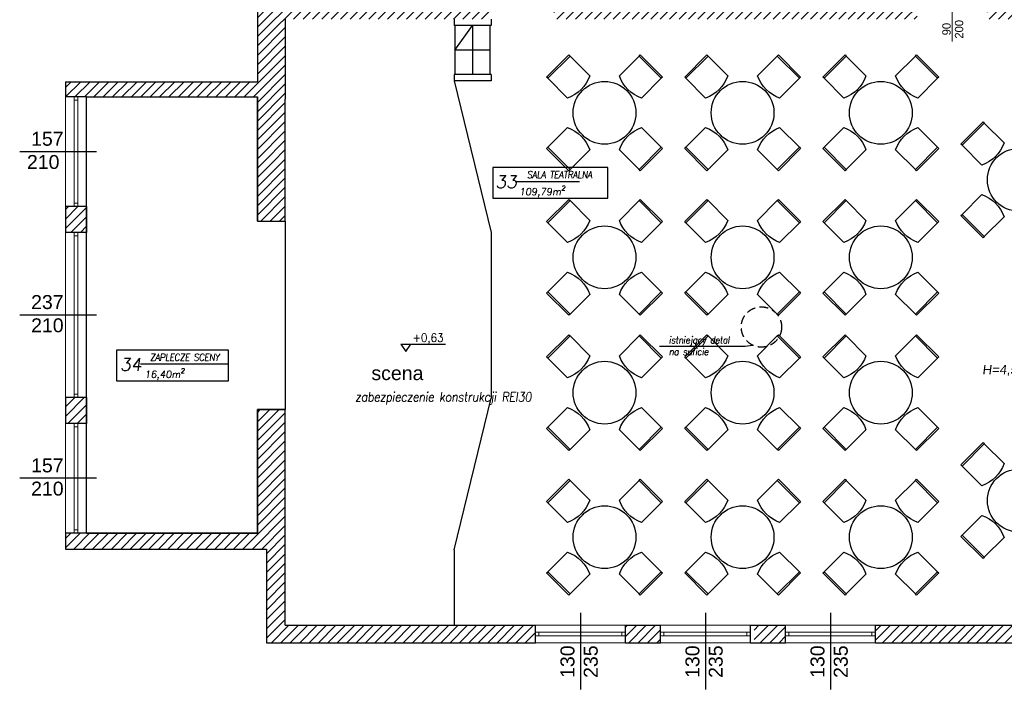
# Model space of a CAD drawing. Header units: millimetres. Extents: x -486876 to 553054, y -140324 to 834178.
# Tile 98 of 155: x -12389 to 1721, y 60827 to 70426. Entities that reach past the tile are written whole.
import ezdxf
from ezdxf.enums import TextEntityAlignment as Align

# ---------------------------------------------------------------- set-up
doc = ezdxf.new("R2010")
doc.units = ezdxf.units.MM
doc.linetypes.add('DASH2', pattern=[0.75, 0.5, -0.25])
doc.linetypes.add('XREF$0$DASHED', pattern=[19.05, 12.7, -6.35])
for name, color, linetype, lineweight in [('_XREF', 252, 'DASH2', 13), ('XREF$0$elewacje', 8, 'Continuous', 20), ('XREF$0$okna', 8, 'Continuous', 20), ('XREF$0$OPIS POMIESZCZEŃ', 8, 'Continuous', 20), ('XREF$0$ściana nośna', 8, 'Continuous', 30)]:
    doc.layers.add(name, color=color, linetype=linetype, lineweight=lineweight)
for name, color, linetype in [('XREF$0$A-BUD-OP', 8, 'Continuous'), ('XREF$0$ArchiCAD', 8, 'Continuous'), ('XREF$0$DRZWI', 8, 'Continuous'), ('XREF$0$MEBLE', 8, 'Continuous'), ('XREF$0$OPIS', 8, 'Continuous'), ('XREF$0$OPISY', 8, 'Continuous'), ('XREF$0$Ppoż', 20, 'Continuous'), ('XREF$0$WYMIARY', 9, 'Continuous'), ('XREF$0$WYPEŁNIENIA', 8, 'Continuous'), ('XREF$0$ŚCIANY', 8, 'Continuous')]:
    doc.layers.add(name, color=color, linetype=linetype)
doc.styles.add('XREF$0$APLUS', font='arial.ttf', dxfattribs={"width": 0.6})
doc.styles.add('XREF$0$GENERATED_STYLE_1', font='txt')
doc.styles.add('XREF$0$KOTA', font='SIMPLEX', dxfattribs={"width": 0.9, "height": 25})
doc.styles.add('XREF$0$Standard', font='arial.ttf')
pattern_1 = [(45, (-52999.899, 13162.694), (-6.7351921, 6.7351921), [])]

# ---------------------------------------------------------------- blocks, each defined once
blk = doc.blocks.new('XREF$0$KOTA_R3')
at = {"layer": 'XREF$0$A-BUD-OP'}
blk.add_line((-279.4, -2136.8), (-172.7, -2136.8), dxfattribs=at)
blk.add_lwpolyline([(-279.4, -2136.8), (-267.5, -2154.3), (-255.5, -2136.8)], dxfattribs=at)
at = {"layer": 'XREF$0$A-BUD-OP', "style": 'XREF$0$KOTA', "width": 0.9}
for p, height in [((-251.3, -2131.6), 20), ((-251.3, -2153.3), 14)]:
    blk.add_attdef('KOTA', p, '', height=height, dxfattribs=at)
blk = doc.blocks.new('XREF')
at = {"layer": 'XREF$0$WYPEŁNIENIA'}
h = blk.add_hatch(dxfattribs=at)
h.set_pattern_fill('ANSI31', color=256, scale=3)
h.set_pattern_definition(pattern_1)
h.paths.add_polyline_path([(2833.4, 10024), (2806.6, 10024), (2806.6, 10063), (2756.6, 10063), (2756.6, 10103), (2726.7, 10103), (2725.9, 10101.8), (2725.9, 10033.5), (2680.3, 10033.5), (2680.3, 10103), (2641.6, 10103), (2641.6, 10024), (2546.6, 10024), (2546.6, 9984), (2833.4, 9984)])
h.paths.add_polyline_path([(3067, 10024), (2833.4, 10024), (2833.4, 9984), (3067, 9984), (3067, 9994)])
h.paths.add_polyline_path([(2456.6, 10024), (2376.6, 10024), (2376.6, 10044), (2361.6, 10044), (2361.6, 10024), (2161.6, 10024), (2161.6, 10142), (2121.6, 10142), (2121.6, 9894.4), (1846.6, 9894.4), (1846.6, 9872.7), (1876.6, 9872.7), (2121.6, 9872.7), (2121.6, 9779.1), (2161.6, 9779.1), (2161.6, 9869.4), (2161.6, 9984), (2456.6, 9984)])
h.paths.add_polyline_path([(2376.6, 10304.9), (2361.6, 10304.9), (2361.6, 10144), (2371.6, 10144), (2376.6, 10144)])
h.paths.add_polyline_path([(2444.6, 10649.4), (2192.9, 10649.4), (2192.9, 10634.4), (2379.6, 10634.4), (2379.6, 10589.4), (2444.6, 10589.4)])
h.paths.add_polyline_path([(2161.6, 10634.4), (2192.9, 10634.4), (2192.9, 10649.4), (2161.6, 10649.4), (2161.6, 10704.7), (2121.6, 10704.7), (2121.6, 10581.7), (2161.6, 10581.7)])
h.paths.add_polyline_path([(2647, 10553.7), (2666.1, 10553.7), (2666.1, 10567.2), (2647, 10567.2)], flags=16)
h.paths.add_polyline_path([(2530.5, 10311.9), (2530.5, 10304.9), (2666.6, 10304.9), (2666.6, 10393), (2646.6, 10393), (2646.6, 10323), (2530.5, 10323)])
edge = h.paths.add_edge_path()
edge.add_line((2430.5, 10304.9), (2430.5, 10311.9))
edge.add_line((2430.5, 10311.9), (2433, 10311.9))
edge.add_line((2433, 10311.9), (2430.5, 10314.9))
edge.add_arc((2428.8, 10318.9), 4.39, 293.6835, 426.3165)
edge.add_line((2430.5, 10323), (2161.6, 10323))
edge.add_line((2161.6, 10323), (2161.6, 10418.8))
edge.add_line((2161.6, 10418.8), (2121.6, 10418.8))
edge.add_line((2121.6, 10418.8), (2121.6, 10304.9))
edge.add_line((2121.6, 10304.9), (2430.5, 10304.9))
h.paths.add_polyline_path([(2666.6, 10649.4), (2641.6, 10649.4), (2641.6, 10634.4), (2646.6, 10634.4), (2646.6, 10498), (2666.6, 10498)])
h = blk.add_hatch(dxfattribs=at)
h.set_pattern_fill('ANSI31', color=256, scale=3)
h.set_pattern_definition(pattern_1)
h.paths.add_polyline_path([(2558.6, 10304.9), (2546.6, 10304.9), (2546.6, 10206.3), (2556.6, 10206.3), (2558.6, 10206.3)])
h.paths.add_polyline_path([(2558.6, 10106.3), (2546.6, 10106.3), (2546.6, 10024), (2558.6, 10024)])
h.paths.add_polyline_path([(2161.6, 9779.1), (2121.6, 9779.1), (2121.6, 9694.4), (2161.6, 9694.4)])
h.paths.add_polyline_path([(2161.6, 9424.4), (2121.6, 9424.4), (2121.6, 9247.2), (1876.6, 9247.2), (1846.6, 9247.2), (1846.6, 9224.4), (2134.6, 9224.4), (2134.6, 9090.2), (2519.9, 9090.2), (2519.9, 9115.2), (2161.6, 9115.2)])
h.paths.add_polyline_path([(1876.6, 9441.5), (1846.6, 9441.5), (1846.6, 9404.5), (1876.6, 9404.5)])
h.paths.add_polyline_path([(1876.6, 9715.4), (1846.6, 9715.4), (1846.6, 9678.4), (1876.6, 9678.4)])
h.paths.add_polyline_path([(2699.1, 9115.2), (2648.9, 9115.2), (2648.9, 9090.2), (2699.1, 9090.2)])
h.paths.add_polyline_path([(2878.3, 9115.2), (2833.4, 9115.2), (2833.4, 9090.2), (2878.3, 9090.2)])
h.paths.add_polyline_path([(3386.6, 9321.4), (3541.8, 9319.4), (3541.8, 9339.4), (3386.6, 9341.4), (3386.6, 9472.2), (3361.6, 9472.2), (3361.6, 9115.2), (3007.3, 9115.2), (3007.3, 9090.2), (3386.6, 9090.2)])
h.paths.add_polyline_path([(3386.6, 9779.1), (3361.6, 9779.1), (3361.6, 9622.2), (3386.6, 9622.2)])
h.paths.add_polyline_path([(3386.6, 9871.3), (3361.6, 9871.3), (3361.6, 9779.1), (3386.6, 9779.1)])
h.paths.add_polyline_path([(3409.6, 10024), (3386.6, 10024), (3386.6, 10471.8), (3409.7, 10471.8), (3409.7, 10496.8), (3386.6, 10496.8), (3386.6, 10611.8), (3447.6, 10611.8), (3447.6, 10651.8), (3326.6, 10651.8), (3326.6, 10611.8), (3361.6, 10611.8), (3361.6, 10024), (3167, 10024), (3167, 9984), (3361.6, 9984), (3361.6, 9971.3), (3386.6, 9971.3), (3386.6, 9984), (3409.6, 9984)])
h.paths.add_polyline_path([(3221.6, 10651.8), (3201.6, 10651.8), (3201.6, 10666.8), (3176.6, 10666.8), (3176.6, 10323), (3201.6, 10323), (3201.6, 10611.8), (3221.6, 10611.8)])
h.paths.add_polyline_path([(2666.6, 10481.3), (2666.6, 10498), (2646.6, 10498), (2646.6, 10393), (2666.6, 10393)])
h.paths.add_polyline_path([(2833.4, 10649.4), (2666.6, 10649.4), (2666.6, 10637.4), (2833.4, 10637.4)])
h.paths.add_polyline_path([(2896.6, 10649.4), (2833.6, 10649.4), (2833.6, 10589.4), (2896.6, 10589.4)])
h.paths.add_polyline_path([(2896.6, 10649.4), (2884.6, 10649.4)])
h.paths.add_polyline_path([(3055.5, 10649.4), (2896.6, 10649.4), (2896.6, 10637.4), (3055.5, 10637.4)])
h.paths.add_polyline_path([(3033.9, 10637.4), (3021.9, 10637.4), (3021.9, 10496.7), (3033.9, 10496.7)])
h.paths.add_polyline_path([(3176.6, 10649.4), (3155.5, 10649.4), (3155.5, 10637.4), (3176.6, 10637.4)])
h.paths.add_polyline_path([(2806.6, 10316.9), (2666.6, 10316.9), (2666.6, 10304.9), (2794.6, 10304.9), (2794.6, 10223.9), (2806.6, 10223.9)])
at = {"layer": 'XREF$0$elewacje'}
blk.add_line((2161.6, 9424.4), (2161.6, 9694.4), dxfattribs=at)
at = {"layer": 'XREF$0$MEBLE'}
for points in [[(2597.8, 9902.8, -0.222222), (2566, 9871), (2537.7, 9899.3), (2536, 9901), (2567.8, 9932.9), (2569.6, 9931.1)], [(2672.1, 9871, -0.222222), (2640.3, 9902.8), (2668.6, 9931.1), (2670.3, 9932.9), (2702.1, 9901), (2700.4, 9899.3)], [(2795.7, 9902.8, -0.222222), (2763.9, 9871), (2735.6, 9899.3), (2733.9, 9901), (2765.7, 9932.9), (2767.4, 9931.1)], [(2870, 9871, -0.222222), (2838.2, 9902.8), (2866.4, 9931.1), (2868.2, 9932.9), (2900, 9901), (2898.3, 9899.3)], [(2993.7, 9902.8, -0.222222), (2961.9, 9871), (2933.6, 9899.3), (2931.9, 9901), (2963.7, 9932.9), (2965.5, 9931.1)], [(3068, 9871, -0.222222), (3036.2, 9902.8), (3064.5, 9931.1), (3066.2, 9932.9), (3098, 9901), (3096.3, 9899.3)], [(3191.6, 9806.7, -0.222222), (3159.8, 9774.9), (3131.5, 9803.2), (3129.8, 9805), (3161.6, 9836.8), (3163.3, 9835)], [(2566, 9828.6, -0.222222), (2597.8, 9796.7), (2569.6, 9768.5), (2567.8, 9766.7), (2536, 9798.5), (2537.7, 9800.3)], [(2640.3, 9796.7, -0.222222), (2672.1, 9828.6), (2700.4, 9800.3), (2702.1, 9798.5), (2670.3, 9766.7), (2668.6, 9768.5)], [(2763.9, 9828.6, -0.222222), (2795.7, 9796.7), (2767.4, 9768.5), (2765.7, 9766.7), (2733.9, 9798.5), (2735.6, 9800.3)], [(2838.2, 9796.7, -0.222222), (2870, 9828.6), (2898.3, 9800.3), (2900, 9798.5), (2868.2, 9766.7), (2866.4, 9768.5)], [(2961.9, 9828.6, -0.222222), (2993.7, 9796.7), (2965.5, 9768.5), (2963.7, 9766.7), (2931.9, 9798.5), (2933.6, 9800.3)], [(3036.2, 9796.7, -0.222222), (3068, 9828.6), (3096.3, 9800.3), (3098, 9798.5), (3066.2, 9766.7), (3064.5, 9768.5)], [(2597.8, 9695.6, -0.222222), (2566, 9663.8), (2537.7, 9692.1), (2536, 9693.8), (2567.8, 9725.6), (2569.6, 9723.9)], [(2672.1, 9663.8, -0.222222), (2640.3, 9695.6), (2668.6, 9723.9), (2670.3, 9725.6), (2702.1, 9693.8), (2700.4, 9692.1)], [(2795.7, 9695.6, -0.222222), (2763.9, 9663.8), (2735.6, 9692.1), (2733.9, 9693.8), (2765.7, 9725.6), (2767.4, 9723.9)], [(2870, 9663.8, -0.222222), (2838.2, 9695.6), (2866.4, 9723.9), (2868.2, 9725.6), (2900, 9693.8), (2898.3, 9692.1)], [(2993.7, 9695.6, -0.222222), (2961.9, 9663.8), (2933.6, 9692.1), (2931.9, 9693.8), (2963.7, 9725.6), (2965.5, 9723.9)], [(3068, 9663.8, -0.222222), (3036.2, 9695.6), (3064.5, 9723.9), (3066.2, 9725.6), (3098, 9693.8), (3096.3, 9692.1)], [(3159.8, 9732.5, -0.222222), (3191.6, 9700.7), (3163.3, 9672.4), (3161.6, 9670.6), (3129.8, 9702.4), (3131.5, 9704.2)], [(2566, 9621.3, -0.222222), (2597.8, 9589.5), (2569.6, 9561.2), (2567.8, 9559.5), (2536, 9591.3), (2537.7, 9593.1)], [(2640.3, 9589.5, -0.222222), (2672.1, 9621.3), (2700.4, 9593.1), (2702.1, 9591.3), (2670.3, 9559.5), (2668.6, 9561.2)], [(2763.9, 9621.3, -0.222222), (2795.7, 9589.5), (2767.4, 9561.2), (2765.7, 9559.5), (2733.9, 9591.3), (2735.6, 9593.1)], [(2838.2, 9589.5, -0.222222), (2870, 9621.3), (2898.3, 9593.1), (2900, 9591.3), (2868.2, 9559.5), (2866.4, 9561.2)], [(2961.9, 9621.3, -0.222222), (2993.7, 9589.5), (2965.5, 9561.2), (2963.7, 9559.5), (2931.9, 9591.3), (2933.6, 9593.1)], [(3036.2, 9589.5, -0.222222), (3068, 9621.3), (3096.3, 9593.1), (3098, 9591.3), (3066.2, 9559.5), (3064.5, 9561.2)], [(2597.8, 9501.6, -0.222222), (2566, 9469.8), (2537.7, 9498.1), (2536, 9499.8), (2567.8, 9531.7), (2569.6, 9529.9)], [(2672.1, 9469.8, -0.222222), (2640.3, 9501.6), (2668.6, 9529.9), (2670.3, 9531.7), (2702.1, 9499.8), (2700.4, 9498.1)], [(2795.7, 9501.6, -0.222222), (2763.9, 9469.8), (2735.6, 9498.1), (2733.9, 9499.8), (2765.7, 9531.7), (2767.4, 9529.9)], [(2870, 9469.8, -0.222222), (2838.2, 9501.6), (2866.4, 9529.9), (2868.2, 9531.7), (2900, 9499.8), (2898.3, 9498.1)], [(2993.7, 9501.6, -0.222222), (2961.9, 9469.8), (2933.6, 9498.1), (2931.9, 9499.8), (2963.7, 9531.7), (2965.5, 9529.9)], [(3068, 9469.8, -0.222222), (3036.2, 9501.6), (3064.5, 9529.9), (3066.2, 9531.7), (3098, 9499.8), (3096.3, 9498.1)], [(2566, 9427.4, -0.222222), (2597.8, 9395.5), (2569.6, 9367.3), (2567.8, 9365.5), (2536, 9397.3), (2537.7, 9399.1)], [(2640.3, 9395.5, -0.222222), (2672.1, 9427.4), (2700.4, 9399.1), (2702.1, 9397.3), (2670.3, 9365.5), (2668.6, 9367.3)], [(2763.9, 9427.4, -0.222222), (2795.7, 9395.5), (2767.4, 9367.3), (2765.7, 9365.5), (2733.9, 9397.3), (2735.6, 9399.1)], [(2838.2, 9395.5, -0.222222), (2870, 9427.4), (2898.3, 9399.1), (2900, 9397.3), (2868.2, 9365.5), (2866.4, 9367.3)], [(2961.9, 9427.4, -0.222222), (2993.7, 9395.5), (2965.5, 9367.3), (2963.7, 9365.5), (2931.9, 9397.3), (2933.6, 9399.1)], [(3036.2, 9395.5, -0.222222), (3068, 9427.4), (3096.3, 9399.1), (3098, 9397.3), (3066.2, 9365.5), (3064.5, 9367.3)], [(3191.6, 9346.9, -0.222222), (3159.8, 9315.1), (3131.5, 9343.4), (3129.8, 9345.1), (3161.6, 9377), (3163.3, 9375.2)], [(2597.8, 9294.4, -0.222222), (2566, 9262.6), (2537.7, 9290.9), (2536, 9292.6), (2567.8, 9324.4), (2569.6, 9322.7)], [(2672.1, 9262.6, -0.222222), (2640.3, 9294.4), (2668.6, 9322.7), (2670.3, 9324.4), (2702.1, 9292.6), (2700.4, 9290.9)], [(2795.7, 9294.4, -0.222222), (2763.9, 9262.6), (2735.6, 9290.9), (2733.9, 9292.6), (2765.7, 9324.4), (2767.4, 9322.7)], [(2870, 9262.6, -0.222222), (2838.2, 9294.4), (2866.4, 9322.7), (2868.2, 9324.4), (2900, 9292.6), (2898.3, 9290.9)], [(2993.7, 9294.4, -0.222222), (2961.9, 9262.6), (2933.6, 9290.9), (2931.9, 9292.6), (2963.7, 9324.4), (2965.5, 9322.7)], [(3068, 9262.6, -0.222222), (3036.2, 9294.4), (3064.5, 9322.7), (3066.2, 9324.4), (3098, 9292.6), (3096.3, 9290.9)], [(3159.8, 9272.7, -0.222222), (3191.6, 9240.9), (3163.3, 9212.6), (3161.6, 9210.8), (3129.8, 9242.6), (3131.5, 9244.4)], [(2566, 9220.1, -0.222222), (2597.8, 9188.3), (2569.6, 9160), (2567.8, 9158.3), (2536, 9190.1), (2537.7, 9191.9)], [(2640.3, 9188.3, -0.222222), (2672.1, 9220.1), (2700.4, 9191.9), (2702.1, 9190.1), (2670.3, 9158.3), (2668.6, 9160)], [(2763.9, 9220.1, -0.222222), (2795.7, 9188.3), (2767.4, 9160), (2765.7, 9158.3), (2733.9, 9190.1), (2735.6, 9191.9)], [(2838.2, 9188.3, -0.222222), (2870, 9220.1), (2898.3, 9191.9), (2900, 9190.1), (2868.2, 9158.3), (2866.4, 9160)], [(2961.9, 9220.1, -0.222222), (2993.7, 9188.3), (2965.5, 9160), (2963.7, 9158.3), (2931.9, 9190.1), (2933.6, 9191.9)], [(3036.2, 9188.3, -0.222222), (3068, 9220.1), (3096.3, 9191.9), (3098, 9190.1), (3066.2, 9158.3), (3064.5, 9160)]]:
    blk.add_lwpolyline(points, format="xyb", close=True, dxfattribs=at)
for points in [[(2537.7, 9899.3), (2569.6, 9931.1)], [(2668.6, 9931.1), (2700.4, 9899.3)], [(2735.6, 9899.3), (2767.4, 9931.1)], [(2866.4, 9931.1), (2898.3, 9899.3)], [(2933.6, 9899.3), (2965.5, 9931.1)], [(3064.5, 9931.1), (3096.3, 9899.3)], [(3131.5, 9803.2), (3163.3, 9835)], [(2569.6, 9768.5), (2537.7, 9800.3)], [(2700.4, 9800.3), (2668.6, 9768.5)], [(2767.4, 9768.5), (2735.6, 9800.3)], [(2898.3, 9800.3), (2866.4, 9768.5)], [(2965.5, 9768.5), (2933.6, 9800.3)], [(3096.3, 9800.3), (3064.5, 9768.5)], [(2537.7, 9692.1), (2569.6, 9723.9)], [(2668.6, 9723.9), (2700.4, 9692.1)], [(2735.6, 9692.1), (2767.4, 9723.9)], [(2866.4, 9723.9), (2898.3, 9692.1)], [(2933.6, 9692.1), (2965.5, 9723.9)], [(3064.5, 9723.9), (3096.3, 9692.1)], [(3163.3, 9672.4), (3131.5, 9704.2)], [(2569.6, 9561.2), (2537.7, 9593.1)], [(2700.4, 9593.1), (2668.6, 9561.2)], [(2767.4, 9561.2), (2735.6, 9593.1)], [(2898.3, 9593.1), (2866.4, 9561.2)], [(2965.5, 9561.2), (2933.6, 9593.1)], [(3096.3, 9593.1), (3064.5, 9561.2)], [(2537.7, 9498.1), (2569.6, 9529.9)], [(2668.6, 9529.9), (2700.4, 9498.1)], [(2735.6, 9498.1), (2767.4, 9529.9)], [(2866.4, 9529.9), (2898.3, 9498.1)], [(2933.6, 9498.1), (2965.5, 9529.9)], [(3064.5, 9529.9), (3096.3, 9498.1)], [(2569.6, 9367.3), (2537.7, 9399.1)], [(2700.4, 9399.1), (2668.6, 9367.3)], [(2767.4, 9367.3), (2735.6, 9399.1)], [(2898.3, 9399.1), (2866.4, 9367.3)], [(2965.5, 9367.3), (2933.6, 9399.1)], [(3096.3, 9399.1), (3064.5, 9367.3)], [(3131.5, 9343.4), (3163.3, 9375.2)], [(2537.7, 9290.9), (2569.6, 9322.7)], [(2668.6, 9322.7), (2700.4, 9290.9)], [(2735.6, 9290.9), (2767.4, 9322.7)], [(2866.4, 9322.7), (2898.3, 9290.9)], [(2933.6, 9290.9), (2965.5, 9322.7)], [(3064.5, 9322.7), (3096.3, 9290.9)], [(3163.3, 9212.6), (3131.5, 9244.4)], [(2569.6, 9160), (2537.7, 9191.9)], [(2700.4, 9191.9), (2668.6, 9160)], [(2767.4, 9160), (2735.6, 9191.9)], [(2898.3, 9191.9), (2866.4, 9160)], [(2965.5, 9160), (2933.6, 9191.9)], [(3096.3, 9191.9), (3064.5, 9160)]]:
    blk.add_lwpolyline(points, dxfattribs=at)
for centre in [(2619.1, 9849.8), (2816.9, 9849.8), (3015, 9849.8), (3212.8, 9753.7), (2619.1, 9642.6), (2816.9, 9642.6), (3015, 9642.6), (2619.1, 9448.6), (2816.9, 9448.6), (3015, 9448.6), (3212.8, 9293.9), (2619.1, 9241.4), (2816.9, 9241.4), (3015, 9241.4)]:
    blk.add_circle(centre, 45, dxfattribs=at)
at = {"layer": 'XREF$0$okna'}
for p, q in [((1846.6, 9715.4), (1846.6, 9872.7)), ((1859.1, 9715.4), (1859.1, 9872.7)), ((1864.1, 9715.4), (1864.1, 9872.7)), ((1876.6, 9715.4), (1876.6, 9872.7)), ((1846.6, 9678.4), (1846.6, 9441.5)), ((1859.1, 9441.5), (1859.1, 9678.4)), ((1864.1, 9441.5), (1864.1, 9678.4)), ((1876.6, 9441.5), (1876.6, 9678.4)), ((1846.6, 9404.5), (1846.6, 9247.2)), ((1859.1, 9247.2), (1859.1, 9404.5)), ((1864.1, 9247.2), (1864.1, 9404.5)), ((1876.6, 9404.5), (1876.6, 9247.2)), ((2519.9, 9115.2), (2648.9, 9115.2)), ((2699.1, 9115.2), (2828.1, 9115.2)), ((2878.3, 9115.2), (3007.3, 9115.2)), ((2524.9, 9105.2), (2643.9, 9105.2)), ((2704.1, 9105.2), (2823.1, 9105.2)), ((2883.3, 9105.2), (3002.3, 9105.2)), ((2519.9, 9090.2), (2648.9, 9090.2)), ((2524.9, 9100.2), (2643.9, 9100.2)), ((2699.1, 9090.2), (2828.1, 9090.2)), ((2704.1, 9100.2), (2823.1, 9100.2)), ((2878.3, 9090.2), (3007.3, 9090.2)), ((2883.3, 9100.2), (3002.3, 9100.2))]:
    blk.add_line(p, q, dxfattribs=at)
blk.add_lwpolyline([(3117.2, 9952.2), (3117.2, 10009.3)], dxfattribs=at)
for points in [[(1864.1, 9867.7), (1859.1, 9867.7), (1859.1, 9872.7), (1864.1, 9872.7)], [(1864.1, 9715.4), (1859.1, 9715.4), (1859.1, 9720.4), (1864.1, 9720.4)], [(1864.1, 9673.4), (1859.1, 9673.4), (1859.1, 9678.4), (1864.1, 9678.4)], [(1864.1, 9441.5), (1859.1, 9441.5), (1859.1, 9446.5), (1864.1, 9446.5)], [(1864.1, 9399.5), (1859.1, 9399.5), (1859.1, 9404.5), (1864.1, 9404.5)], [(1864.1, 9247.2), (1859.1, 9247.2), (1859.1, 9252.2), (1864.1, 9252.2)], [(2524.9, 9100.2), (2519.9, 9100.2), (2519.9, 9105.2), (2524.9, 9105.2)], [(2648.9, 9100.2), (2643.9, 9100.2), (2643.9, 9105.2), (2648.9, 9105.2)], [(2704.1, 9100.2), (2699.1, 9100.2), (2699.1, 9105.2), (2704.1, 9105.2)], [(2828.1, 9100.2), (2823.1, 9100.2), (2823.1, 9105.2), (2828.1, 9105.2)], [(2883.3, 9100.2), (2878.3, 9100.2), (2878.3, 9105.2), (2883.3, 9105.2)], [(3007.3, 9100.2), (3002.3, 9100.2), (3002.3, 9105.2), (3007.3, 9105.2)]]:
    blk.add_lwpolyline(points, close=True, dxfattribs=at)
at = {"layer": 'XREF$0$OPIS'}
for p, q in [((1890.8, 9794), (1781, 9794)), ((2491.1, 9751.5), (2583, 9751.5)), ((1890.8, 9559.9), (1781, 9559.9)), ((1954.2, 9489.7), (2080.4, 9489.7)), ((1890.8, 9325.8), (1781, 9325.8)), ((2584.4, 9133.2), (2584.4, 9023.3)), ((2763.6, 9133.2), (2763.6, 9023.3)), ((2942.8, 9133.2), (2942.8, 9023.3))]:
    blk.add_line(p, q, dxfattribs=at)
for points in [[(2623.8, 9771.4), (2458.9, 9771.4), (2458.9, 9727.3), (2623.8, 9727.3)], [(2080.4, 9509.6), (1919.6, 9509.6), (1919.6, 9465.5), (2080.4, 9465.5)]]:
    blk.add_lwpolyline(points, close=True, dxfattribs=at)
at = {"layer": 'XREF$0$WYMIARY'}
for p, q in [((2403.4, 9984), (2403.4, 9974.8)), ((2456.6, 9984), (2456.6, 9974.8)), ((2456.6, 9974.8), (2403.4, 9974.8)), ((2404.7, 9974.8), (2404.7, 9904.8)), ((2404.7, 9939.8), (2429.7, 9974.8)), ((2429.7, 9974.8), (2429.7, 9904.8)), ((2454.7, 9974.8), (2454.7, 9904.8)), ((2454.7, 9939.8), (2404.7, 9939.8)), ((2456.6, 9904.8), (2403.4, 9904.8)), ((2403.4, 9904.8), (2403.4, 9895.6)), ((2456.6, 9895.6), (2403.4, 9895.6)), ((2403.4, 9895.6), (2456.6, 9678.2)), ((2456.6, 9904.8), (2456.6, 9895.6)), ((2456.6, 9678.2), (2456.6, 9440.6)), ((2697.6, 9515.3), (2820.7, 9515.3)), ((2820.7, 9515.3), (2831.2, 9516.6)), ((2403.4, 9223.2), (2456.6, 9440.6)), ((2403.4, 9223.2), (2403.4, 9115.2))]:
    blk.add_line(p, q, dxfattribs=at)
at = {"layer": 'XREF$0$WYMIARY', "linetype": 'XREF$0$DASHED'}
blk.add_circle((2843.9, 9542.7), 28.9, dxfattribs=at)
at = {"layer": 'XREF$0$ściana nośna'}
for p, q in [((2121.6, 10142), (2121.6, 9894.4)), ((2121.6, 10142), (2121.6, 9894.4)), ((2161.6, 9984), (2161.6, 9869.4)), ((1846.6, 9894.4), (2121.6, 9894.4)), ((1846.6, 9894.4), (1846.6, 9872.7)), ((1876.6, 9872.7), (1846.6, 9872.7)), ((1876.6, 9872.7), (2121.6, 9872.7)), ((2121.6, 9694.4), (2121.6, 9872.7)), ((2161.6, 9694.4), (2161.6, 9869.4)), ((1846.6, 9715.4), (1846.6, 9678.4)), ((1876.6, 9715.4), (1846.6, 9715.4)), ((1876.6, 9715.4), (1876.6, 9678.4)), ((2121.6, 9694.4), (2161.6, 9694.4)), ((1876.6, 9678.4), (1846.6, 9678.4)), ((1846.6, 9441.5), (1846.6, 9404.5)), ((1876.6, 9441.5), (1846.6, 9441.5)), ((1876.6, 9441.5), (1876.6, 9404.5)), ((2121.6, 9424.4), (2161.6, 9424.4)), ((2121.6, 9247.2), (2121.6, 9424.4)), ((2161.6, 9115.2), (2161.6, 9424.4)), ((1876.6, 9404.5), (1846.6, 9404.5)), ((1846.6, 9247.2), (1846.6, 9224.4)), ((1876.6, 9247.2), (1846.6, 9247.2)), ((1876.6, 9247.2), (2121.6, 9247.2)), ((1846.6, 9224.4), (2134.6, 9224.4)), ((2134.6, 9224.4), (2134.6, 9090.2)), ((2161.6, 9115.2), (2519.9, 9115.2)), ((2519.9, 9090.2), (2519.9, 9115.2)), ((2648.9, 9115.2), (2699.1, 9115.2)), ((2648.9, 9090.2), (2648.9, 9115.2)), ((2699.1, 9090.2), (2699.1, 9115.2)), ((2828.1, 9115.2), (2878.3, 9115.2)), ((2828.1, 9090.2), (2828.1, 9115.2)), ((2878.3, 9090.2), (2878.3, 9115.2)), ((3007.3, 9115.2), (3361.6, 9115.2)), ((3007.3, 9090.2), (3007.3, 9115.2)), ((2134.6, 9090.2), (2519.9, 9090.2)), ((2648.9, 9090.2), (2699.1, 9090.2)), ((2828.1, 9090.2), (2878.3, 9090.2)), ((3007.3, 9090.2), (3911.6, 9090.2))]:
    blk.add_line(p, q, dxfattribs=at)
at = {"layer": 'XREF$0$ŚCIANY', "color": 181}
blk.add_lwpolyline([(1876.6, 9247.2), (1876.6, 9872.7), (2121.6, 9872.7), (2121.6, 9694.4), (2161.6, 9694.4), (2161.6, 9424.4), (2121.6, 9424.4), (2121.6, 9247.2), (1876.6, 9247.2)], dxfattribs=at)
at = {"layer": 'XREF$0$OPISY'}
ref = blk.add_blockref('XREF$0$KOTA_R3', (2494.7, 10800.4), dxfattribs=dict(at, xscale=0.6000000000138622, yscale=0.6000000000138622, zscale=0.6000000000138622))
ref.add_attrib('KOTA', '+0,63', (2343.9, 9521.4), dxfattribs={"layer": 'XREF$0$A-BUD-OP', "height": 12, "rotation": 0.0003, "style": 'XREF$0$KOTA', "width": 0.9})
at = {"style": 'XREF$0$APLUS'}
blk.add_attdef('70', text='', height=12.9, rotation=90, dxfattribs=at).set_placement((5846.7, 4087), align=Align.BOTTOM_CENTER)
blk.add_attdef('165', text='', height=12.9, rotation=90, dxfattribs=at).set_placement((5850.3, 4086.9), align=Align.TOP_CENTER)
at = {"layer": 'XREF$0$ArchiCAD', "style": 'XREF$0$GENERATED_STYLE_1'}
for s, p in [('90', (3118.7, 9960.8)), ('200', (3136.7, 9956.1))]:
    blk.add_text(s, height=12, rotation=90, dxfattribs=at).set_placement(p, align=Align.BOTTOM_LEFT)
at = {"layer": 'XREF$0$DRZWI', "style": 'XREF$0$APLUS'}
for tag, height, p in [('90', 10.6, (3968.1, 17970.8)), ('90', 10.6, (4273.7, 17907.6)), ('90', 10.6, (4647.1, 17907.6)), ('90', 10.6, (4995.7, 17907.6)), ('90', 10.6, (5345, 17907.6)), ('90', 8.24, (3625.9, 17450.5)), ('90', 8.24, (4282.6, 17436.6)), ('90', 8.24, (4577.8, 17436.6)), ('90', 8.24, (5003.1, 17436.6)), ('90', 8.24, (5301, 17436.6)), ('90', 8.24, (5625.6, 17351)), ('110', 12.9, (3772.7, 10725)), ('100', 12.9, (3763.8, 10003.4)), ('90', 10.6, (3383.4, 9922)), ('83', 10.6, (4118.7, 4184))]:
    blk.add_attdef(tag, text='', height=height, dxfattribs=at).set_placement(p, align=Align.BOTTOM_CENTER)
for tag, height, p in [('200', 10.6, (3968, 17967.9)), ('200', 10.6, (4273.6, 17904.7)), ('200', 10.6, (4647, 17904.7)), ('200', 10.6, (4995.6, 17904.7)), ('200', 10.6, (5344.9, 17904.7)), ('200', 8.24, (3625.9, 17448.3)), ('200', 8.24, (4282.6, 17434.4)), ('200', 8.24, (4577.8, 17434.4)), ('200', 8.24, (5003.1, 17434.4)), ('200', 8.24, (5301, 17434.4)), ('200', 8.24, (5625.6, 17348.7)), ('210', 12.9, (3772.6, 10721.5)), ('200', 12.9, (3763.8, 9999.8)), ('200', 10.6, (3383.3, 9919.1)), ('178', 10.6, (4118.6, 4181.1))]:
    blk.add_attdef(tag, text='', height=height, dxfattribs=at).set_placement(p, align=Align.TOP_CENTER)
for tag, height, p in [('96', 10.6, (4202, 17787.4)), ('100', 10.6, (5719.8, 17787.4)), ('100', 12.9, (4040.5, 17776.3)), ('100', 12.9, (4599.3, 17777)), ('100', 12.9, (4948, 17777)), ('100', 12.9, (5297.4, 17777)), ('100', 12.9, (3575.6, 17557.2)), ('100', 12.9, (3932.3, 17557.2)), ('100', 12.9, (4215.6, 17557.2)), ('100', 12.9, (4630.2, 17557.2)), ('100', 12.9, (4954.9, 17557.2)), ('100', 12.9, (5353.3, 17557.2)), ('100', 12.9, (5612.4, 17557.2)), ('90', 11.8, (4712.9, 10187.3)), ('90', 11.8, (4933.8, 10129.1)), ('90', 11.8, (5359.8, 10117.2)), ('120', 13.5, (3472.1, 9987.9)), ('90', 11.8, (4206.2, 4035.8))]:
    blk.add_attdef(tag, text='', height=height, rotation=90, dxfattribs=at).set_placement(p, align=Align.BOTTOM_CENTER)
for tag, height, p in [('205', 10.6, (4204.9, 17787.3)), ('210', 10.6, (5722.6, 17787.3)), ('210', 12.9, (4044.1, 17776.2)), ('210', 12.9, (4602.9, 17776.8)), ('210', 12.9, (4951.5, 17776.8)), ('210', 12.9, (5301, 17776.8)), ('210', 12.9, (3579.2, 17557)), ('210', 12.9, (3935.9, 17557)), ('210', 12.9, (4219.1, 17557)), ('210', 12.9, (4633.7, 17557)), ('210', 12.9, (4958.4, 17557)), ('210', 12.9, (5356.8, 17557)), ('210', 12.9, (5615.9, 17557)), ('200', 11.8, (4716.1, 10187.1)), ('200', 11.8, (4937, 10129)), ('200', 11.8, (5363, 10117.1)), ('210', 13.5, (3475.8, 9987.9)), ('170', 11.8, (4209.4, 4035.7))]:
    blk.add_attdef(tag, text='', height=height, rotation=90, dxfattribs=at).set_placement(p, align=Align.TOP_CENTER)
at = {"layer": 'XREF$0$OPIS', "attachment_point": 1, "style": 'XREF$0$Standard'}
for s, width, gutter_width, insert, char_height in [('157\\P\\pxqc;210', 34.678, 12.5, (1797.3, 9822.6), 20), ('\\A1;{\\Fromans|c238;\\Q8;\\W0.9;\\T0.95;SALA TEATRALNA}', 186.861, 1, (2507.9, 9766.2), 10), ('\\A1;{\\Fromans|c238;\\Q8;33}', 79.024, 1, (2462.8, 9759.9), 18), ('\\A1;{\\Fromans|c238;\\Q8;109,79m\\H0.7x;\\S2^ ;}', 79.024, 1, (2496.9, 9745.2), 10), ('237\\P210', 34.678, 12.5, (1797.3, 9588.5), 20), ('\\A1;{\\Fromans|c238;\\Q8;34}', 79.024, 1, (1924.8, 9498.1), 18), ('\\A1;{\\Fromans|c238;\\Q8;\\W0.9;\\T0.95;ZAPLECZE SCENY}', 178.686, 1, (1967.5, 9504.3), 10), ('\\A1;{\\Fromans|c238;\\Q8;16,40m\\H0.7x;\\S2^ ;}', 79.024, 1, (1960, 9483.4), 10), ('scena', 198.013, 12.5, (2285, 9486.6), 20), ('157\\P210', 34.678, 12.5, (1797.3, 9354.4), 20)]:
    blk.add_mtext_dynamic_manual_height_columns(s, width=width, gutter_width=gutter_width, heights=[0], dxfattribs=dict(at, insert=insert, char_height=char_height))
at = {"layer": 'XREF$0$OPIS', "ltscale": 1.2, "insert": (3160.2, 9488.4), "char_height": 13.44, "width": 367.721, "attachment_point": 1, "style": 'XREF$0$Standard'}
blk.add_mtext('{\\Q7;H=4,50m}', dxfattribs=at)
at = {"layer": 'XREF$0$OPIS', "char_height": 20, "attachment_point": 1, "rotation": 90, "style": 'XREF$0$Standard'}
for insert in [(2555.9, 9039.7), (2735, 9039.7), (2914.2, 9039.7)]:
    blk.add_mtext_dynamic_manual_height_columns('130\\P235', width=34.678, gutter_width=12.5, heights=[0], dxfattribs=dict(at, insert=insert))
at = {"layer": 'XREF$0$OPIS POMIESZCZEŃ', "lineweight": 25, "ltscale": 1.2, "insert": (2711.3, 9528.9), "char_height": 10, "attachment_point": 1, "style": 'XREF$0$Standard'}
blk.add_mtext_dynamic_manual_height_columns('\\A1;{\\Fromans|c238;\\Q8;\\W0.9;\\T0.95;istniejący detal\\Pna suficie}', width=211.224, gutter_width=1, heights=[0], dxfattribs=at)
at = {"layer": 'XREF$0$Ppoż', "insert": (2261.6, 9449.2), "char_height": 13.2, "attachment_point": 1, "style": 'XREF$0$Standard'}
blk.add_mtext_dynamic_manual_height_columns('\\A1;{\\Fromans|c238;\\Q8;\\W0.9;\\T0.95;zabezpieczenie konstrukcji REI30}', width=246.39, gutter_width=1, heights=[0], dxfattribs=at)

msp = doc.modelspace()

# ---------------------------------------------------------------- block references
at = {"layer": '_XREF', "xscale": 10, "yscale": 10, "zscale": 10}
msp.add_blockref('XREF', (-30198.46986, -29406.42919), dxfattribs=at)

doc.saveas('drawing.dxf')
